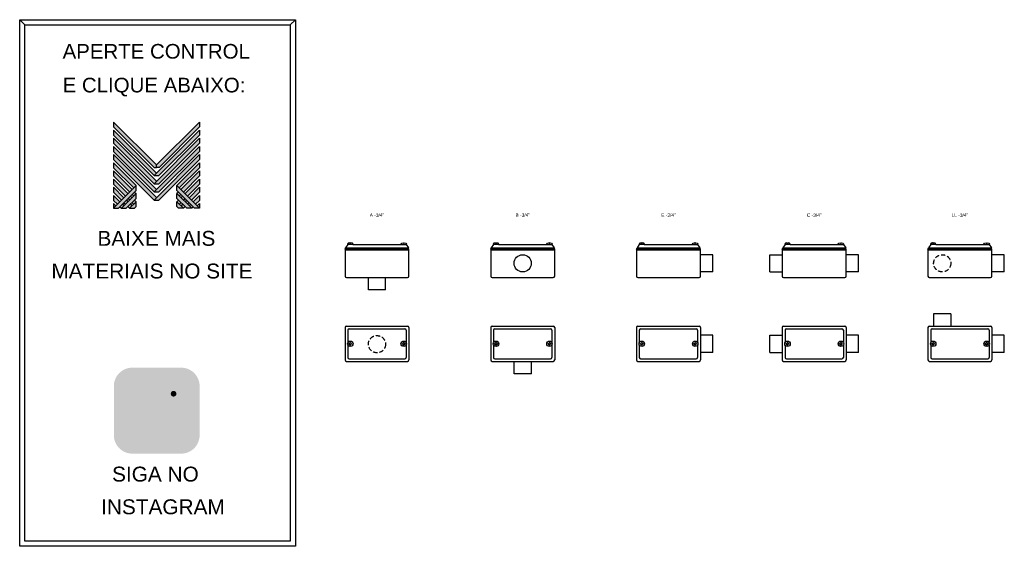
# Model space of a CAD drawing. Header units: millimetres. Extents: x -236 to 2679, y -77 to 688.
# Tile 1 of 3: x -236 to 1195, y -77 to 688. Entities that reach past the tile are written whole.
import ezdxf
from ezdxf.enums import TextEntityAlignment as Align

# ---------------------------------------------------------------- set-up
doc = ezdxf.new("R2010")
doc.units = ezdxf.units.MM
doc.linetypes.add('HIDDEN', pattern=[9.525, 6.35, -3.175])
for name, color, linetype in [('BUCHA DE PASSAGEM', 20, 'Continuous'), ('CONDULETE', 8, 'Continuous'), ('FURO VASADO', 251, 'HIDDEN'), ('logo01', 10, 'Continuous'), ('logo02', 250, 'Continuous')]:
    doc.layers.add(name, color=color, linetype=linetype)
doc.styles.get("Standard").update_dxf_attribs({"font": 'arial.ttf'})

# ---------------------------------------------------------------- blocks, each defined once
blk = doc.blocks.new('MESH')
at = {"layer": 'logo01'}
h = blk.add_hatch(color=256, dxfattribs=at)
h.dxf.hatch_style = 1
h.paths.add_polyline_path([(30046, 14087), (30046, 13835), (32119, 11769), (32248, 11769), (32248, 11893)])
h.paths.add_polyline_path([(30046, 13670), (30046, 13418), (32121, 11349), (32248, 11475)])
h.paths.add_polyline_path([(30046, 13253), (30046, 13001), (32121, 10932), (32248, 11058)])
h.paths.add_polyline_path([(30046, 12835), (30046, 12583), (32121, 10515), (32248, 10641)])
h.paths.add_polyline_path([(30046, 12418), (30046, 12166), (32121, 10097), (32248, 10223)])
h.paths.add_polyline_path([(30046, 12001), (30046, 11749), (31084, 10714), (31211, 10840)])
h.paths.add_polyline_path([(30046, 11583), (30046, 11331), (30875, 10505), (31001, 10631)])
h.paths.add_polyline_path([(30046, 11166), (30046, 10914), (30666, 10296), (30792, 10422)])
h.paths.add_polyline_path([(30046, 10749), (30046, 10497), (30456, 10088), (30583, 10214)])
h.paths.add_polyline_path([(30046, 10331), (30046, 10079), (30247, 9879), (30373, 10005)])
h.paths.add_polyline_path([(30164, 9796), (30046, 9914), (30046, 9679)])
h.paths.add_polyline_path([(30574, 9805), (30500, 9879), (30373, 9753), (30448, 9679)])
h.paths.add_polyline_path([(30784, 10013), (30709, 10088), (30583, 9962), (30657, 9887)])
h.paths.add_polyline_path([(30993, 9805), (30910, 9887), (30784, 9761), (30867, 9679)])
h.paths.add_polyline_path([(30993, 10222), (30918, 10296), (30792, 10170), (30867, 10096)])
h.paths.add_polyline_path([(31119, 10096), (30993, 9970), (31076, 9887), (31202, 10013)])
h.paths.add_polyline_path([(31202, 10431), (31128, 10505), (31001, 10379), (31076, 10305)], flags=17)
h.paths.add_polyline_path([(33284, 10840), (33284, 10588), (34196, 9679), (34449, 9679)])
h.paths.add_polyline_path([(33293, 10431), (33293, 10179), (33794, 9679), (34047, 9679)])
h.paths.add_polyline_path([(33293, 10013), (33293, 9761), (33376, 9679), (33628, 9679)], flags=17)
at = {"layer": 'logo02'}
h = blk.add_hatch(color=256, dxfattribs=at)
h.dxf.hatch_style = 1
h.paths.add_polyline_path([(34449, 13835), (34449, 14087), (32248, 11893), (32248, 11769), (32376, 11769)])
h.paths.add_polyline_path([(34449, 13418), (34449, 13670), (32121, 11349), (32374, 11349)])
h.paths.add_polyline_path([(34449, 13001), (34449, 13253), (32121, 10932), (32374, 10932)])
h.paths.add_polyline_path([(34449, 12583), (34449, 12835), (32121, 10515), (32374, 10515)])
h.paths.add_polyline_path([(34449, 12166), (34449, 12418), (32121, 10097), (32374, 10097)])
h.paths.add_polyline_path([(34449, 11749), (34449, 12001), (33284, 10840), (33411, 10714)], flags=17)
h.paths.add_polyline_path([(34449, 11331), (34449, 11583), (33494, 10631), (33620, 10505)], flags=17)
h.paths.add_polyline_path([(34449, 10914), (34449, 11166), (33703, 10422), (33829, 10296)], flags=17)
h.paths.add_polyline_path([(34449, 10497), (34449, 10749), (33912, 10214), (34039, 10088)])
h.paths.add_polyline_path([(34449, 10331), (34122, 10005), (34248, 9879), (34449, 10079)])
h.paths.add_polyline_path([(33577, 10296), (33502, 10222), (33628, 10096), (33703, 10170)])
h.paths.add_polyline_path([(33367, 10505), (33293, 10431), (33419, 10305), (33494, 10379)], flags=17)
h.paths.add_polyline_path([(33376, 10096), (33293, 10013), (33419, 9887), (33502, 9970)])
h.paths.add_polyline_path([(33786, 10088), (33711, 10013), (33838, 9887), (33912, 9962)])
h.paths.add_polyline_path([(33585, 9887), (33502, 9805), (33628, 9679), (33711, 9761)])
h.paths.add_polyline_path([(33995, 9879), (33921, 9805), (34047, 9679), (34122, 9753)])
h.paths.add_polyline_path([(34449, 9914), (34331, 9796), (34449, 9679)])
h.paths.add_polyline_path([(31202, 10013), (30867, 9679), (31119, 9679), (31202, 9761)], flags=17)
h.paths.add_polyline_path([(31202, 10179), (31202, 10431), (30448, 9679), (30701, 9679)])
h.paths.add_polyline_path([(31211, 10588), (31211, 10840), (30046, 9679), (30299, 9679)])
at = {"layer": 'logo01'}
for p, q in [((30046, 14087), (30046, 13835)), ((30046, 14087), (32248, 11893)), ((30046, 13835), (32119, 11769)), ((30046, 13670), (30046, 13418)), ((30046, 13670), (32248, 11475)), ((30046, 13418), (32121, 11349)), ((30046, 13253), (30046, 13001)), ((30046, 13253), (32248, 11058)), ((30046, 13001), (32121, 10932)), ((30046, 12835), (30046, 12583)), ((30046, 12835), (32248, 10641)), ((30046, 12583), (32121, 10515)), ((30046, 12418), (30046, 12166)), ((30046, 12418), (32248, 10223)), ((30046, 12166), (32121, 10097)), ((30046, 12001), (30046, 11749)), ((30046, 12001), (31211, 10840)), ((30046, 11749), (31084, 10714)), ((32119, 11769), (32248, 11769)), ((30046, 11583), (30046, 11331)), ((30046, 11583), (31001, 10631)), ((30046, 11331), (30875, 10505)), ((30046, 11166), (30046, 10914)), ((30046, 11166), (30792, 10422)), ((30046, 10914), (30666, 10296)), ((30046, 10749), (30046, 10497)), ((30046, 10749), (30583, 10214)), ((33284, 10840), (34449, 9679)), ((33284, 10588), (33284, 10840)), ((33284, 10588), (34196, 9679)), ((30046, 10497), (30456, 10088)), ((30046, 10331), (30046, 10079)), ((30046, 10331), (30373, 10005)), ((30046, 10079), (30247, 9879)), ((30709, 10088), (30784, 10013)), ((30792, 10170), (30867, 10096)), ((30918, 10296), (30993, 10222)), ((31001, 10379), (31076, 10305)), ((31119, 10096), (31202, 10013)), ((31128, 10505), (31202, 10431)), ((33293, 10431), (34047, 9679)), ((33293, 10179), (33293, 10431)), ((33293, 10179), (33794, 9679)), ((30046, 9914), (30046, 9679)), ((30046, 9914), (30164, 9796)), ((30373, 9753), (30448, 9679)), ((30500, 9879), (30574, 9805)), ((30583, 9962), (30657, 9887)), ((30784, 9761), (30867, 9679)), ((30910, 9887), (30993, 9805)), ((30993, 9970), (31076, 9887)), ((33293, 10013), (33628, 9679)), ((33293, 9761), (33293, 10013)), ((33293, 9761), (33376, 9679)), ((33628, 9679), (33376, 9679)), ((34047, 9679), (33794, 9679)), ((34449, 9679), (34196, 9679))]:
    blk.add_line(p, q, dxfattribs=at)
at = {"layer": 'logo02'}
for p, q in [((34449, 13670), (32121, 11349)), ((34449, 14087), (32248, 11893)), ((34449, 13835), (32376, 11769)), ((34449, 14087), (34449, 13835)), ((34449, 13670), (34449, 13418)), ((34449, 13253), (32121, 10932)), ((34449, 13418), (32374, 11349)), ((34449, 13253), (34449, 13001)), ((34449, 12835), (32121, 10515)), ((34449, 13001), (32374, 10932)), ((34449, 12835), (34449, 12583)), ((34449, 12418), (32121, 10097)), ((34449, 12583), (32374, 10515)), ((34449, 12166), (32374, 10097)), ((34449, 12418), (34449, 12166)), ((32248, 11769), (32248, 11893)), ((32376, 11769), (32248, 11769)), ((34449, 12001), (33284, 10840)), ((34449, 11749), (33411, 10714)), ((34449, 12001), (34449, 11749)), ((32121, 11349), (32374, 11349)), ((34449, 11583), (33494, 10631)), ((34449, 11331), (33620, 10505)), ((34449, 11166), (33703, 10422)), ((34449, 11583), (34449, 11331)), ((34449, 11166), (34449, 10914)), ((31211, 10840), (30046, 9679)), ((31211, 10588), (30299, 9679)), ((31211, 10588), (31211, 10840)), ((32121, 10932), (32374, 10932)), ((34449, 10914), (33829, 10296)), ((34449, 10749), (33912, 10214)), ((34449, 10749), (34449, 10497)), ((31202, 10431), (30448, 9679)), ((31202, 10179), (30701, 9679)), ((31202, 10179), (31202, 10431)), ((32121, 10515), (32374, 10515)), ((32121, 10097), (32374, 10097)), ((33367, 10505), (33293, 10431)), ((33376, 10096), (33293, 10013)), ((33494, 10379), (33419, 10305)), ((33577, 10296), (33502, 10222)), ((33703, 10170), (33628, 10096)), ((33786, 10088), (33711, 10013)), ((34449, 10497), (34039, 10088)), ((34449, 10331), (34122, 10005)), ((34449, 10079), (34248, 9879)), ((34449, 10331), (34449, 10079)), ((30046, 9679), (30299, 9679)), ((30448, 9679), (30701, 9679)), ((31202, 10013), (30867, 9679)), ((30867, 9679), (31119, 9679)), ((31202, 9761), (31119, 9679)), ((31202, 9761), (31202, 10013)), ((33502, 9970), (33419, 9887)), ((33585, 9887), (33502, 9805)), ((33711, 9761), (33628, 9679)), ((33912, 9962), (33838, 9887)), ((33995, 9879), (33921, 9805)), ((34122, 9753), (34047, 9679)), ((34449, 9914), (34331, 9796)), ((34449, 9914), (34449, 9679))]:
    blk.add_line(p, q, dxfattribs=at)

msp = doc.modelspace()

# ---------------------------------------------------------------- hatches: boundary and pattern name
at = {"layer": 'BUCHA DE PASSAGEM'}
h = msp.add_hatch(color=18, dxfattribs=at)
h.dxf.hatch_style = 1
h.paths.add_polyline_path([(-1.5, 182.2), (-72.6, 182.2, 0.414214), (-99.4, 155.4), (-99.4, 84.1, 0.414214), (-72.6, 57.3), (-1.5, 57.3, 0.414214), (25.3, 84.1), (25.3, 155.4, 0.414214)])
h.paths.add_polyline_path([(-54.4, 164.9), (-19.7, 164.9, -0.414214), (8, 137.1), (8, 102.4, -0.414214), (-19.7, 74.6), (-54.4, 74.6, -0.414214), (-82.1, 102.4), (-82.1, 137.1, -0.414214)], flags=16)
h.paths.add_polyline_path([(-54.4, 156.6), (-19.7, 156.6, -0.414214), (-0.3, 137.1), (-0.3, 102.4, -0.414214), (-19.7, 82.9), (-54.4, 82.9, -0.414214), (-73.8, 102.4), (-73.8, 137.1, -0.414214)], flags=0)
h.paths.add_polyline_path([(-15.8, 119.7, -1), (-58.3, 119.7, -1)], flags=0)
h.paths.add_polyline_path([(-24.1, 119.7, -1), (-50, 119.7, -1)], flags=0)
h.paths.add_polyline_path([(-8.4, 144.3, -1), (-16.7, 144.3, -1)], flags=0)
h.paths.add_polyline_path([(-19.7, 156.6), (-54.4, 156.6, 0.414214), (-73.8, 137.1), (-73.8, 102.4, 0.414214), (-54.4, 82.9), (-19.7, 82.9, 0.414214), (-0.3, 102.4), (-0.3, 137.1, 0.414214)], flags=0)
h.paths.add_polyline_path([(-50, 119.7, 1), (-24.1, 119.7, 1)], flags=0)
h = msp.add_hatch(color=0, dxfattribs=at)
h.dxf.hatch_style = 1
h.paths.add_polyline_path([(-54.4, 164.9, 0.414214), (-82.1, 137.1), (-82.1, 102.4, 0.414214), (-54.4, 74.6), (-19.7, 74.6, 0.414214), (8, 102.4), (8, 137.1, 0.414214), (-19.7, 164.9)])
h.paths.add_polyline_path([(-8.4, 144.3, -1), (-16.7, 144.3, -1)], flags=16)
h.paths.add_polyline_path([(-15.8, 119.7, -1), (-58.3, 119.7, -1)], flags=16)
h.paths.add_polyline_path([(-24.1, 119.7, -1), (-50, 119.7, -1)], flags=0)
h = msp.add_hatch(color=18, dxfattribs=at)
h.dxf.hatch_style = 1
h.paths.add_polyline_path([(-19.7, 156.6), (-54.4, 156.6, 0.414214), (-73.8, 137.1), (-73.8, 102.4, 0.414214), (-54.4, 82.9), (-19.7, 82.9, 0.414214), (-0.3, 102.4), (-0.3, 137.1, 0.414214)])
h.paths.add_polyline_path([(-15.8, 119.7, -1), (-58.3, 119.7, -1)], flags=16)
h.paths.add_polyline_path([(-24.1, 119.7, -1), (-50, 119.7, -1)], flags=0)
h.paths.add_polyline_path([(-16.7, 144.3, -1), (-8.4, 144.3, -1)], flags=16)
h.paths.add_polyline_path([(-24.1, 119.7, 1), (-50, 119.7, 1)], flags=0)
h = msp.add_hatch(color=0, dxfattribs=at)
h.dxf.hatch_style = 1
h.paths.add_polyline_path([(-8.4, 144.3, 1), (-16.7, 144.3, 1)])
h = msp.add_hatch(color=0, dxfattribs=at)
h.dxf.hatch_style = 1
h.paths.add_polyline_path([(-58.3, 119.7, 1), (-15.8, 119.7, 1)])
h.paths.add_polyline_path([(-24.1, 119.7, -1), (-50, 119.7, -1)], flags=16)
h = msp.add_hatch(color=18, dxfattribs=at)
h.dxf.hatch_style = 1
h.paths.add_polyline_path([(-50, 119.7, 1), (-24.1, 119.7, 1)])

# ---------------------------------------------------------------- linework, layer by layer
for p, q in [((-228.6, 680.2), (-236.3, 687.8)), ((157.2, 680.2), (164.8, 687.8))]:
    msp.add_line(p, q, dxfattribs=at)
for points in [[(-236.3, 687.8), (164.8, 687.8), (164.8, -77.4), (-236.3, -77.4)], [(-228.6, 680.2), (157.2, 680.2), (157.2, -69.7), (-228.6, -69.7)]]:
    msp.add_lwpolyline(points, close=True, dxfattribs=at)
at = {"layer": 'CONDULETE'}
for p, q in [((240.8, 361.3), (237.5, 356.1)), ((248.1, 361.3), (240.6, 361.3)), ((243.8, 362.9), (243.8, 363.5)), ((244.4, 362.7), (244, 362.7)), ((244.4, 362.7), (244.7, 362.7)), ((244.9, 362.9), (244.9, 363.5)), ((248.1, 361.3), (318.3, 361.3)), ((318.3, 361.3), (325.9, 361.3)), ((321.6, 362.9), (321.5, 363.5)), ((322.1, 362.7), (321.8, 362.7)), ((322.1, 362.7), (322.4, 362.7)), ((322.6, 362.9), (322.7, 363.5)), ((325.6, 361.3), (329, 356.1)), ((452.7, 361.3), (449.4, 356.1)), ((460, 361.3), (452.5, 361.3)), ((455.7, 362.9), (455.7, 363.5)), ((456.3, 362.7), (455.9, 362.7)), ((456.3, 362.7), (456.6, 362.7)), ((456.8, 362.9), (456.8, 363.5)), ((460, 361.3), (530.2, 361.3)), ((530.2, 361.3), (537.8, 361.3)), ((533.5, 362.9), (533.4, 363.5)), ((534, 362.7), (533.7, 362.7)), ((534, 362.7), (534.3, 362.7)), ((534.5, 362.9), (534.6, 363.5)), ((537.5, 361.3), (540.9, 356.1)), ((664.6, 361.3), (661.3, 356.1)), ((671.9, 361.3), (664.4, 361.3)), ((667.6, 362.9), (667.6, 363.5)), ((668.2, 362.7), (667.8, 362.7)), ((668.2, 362.7), (668.5, 362.7)), ((668.7, 362.9), (668.7, 363.5)), ((671.9, 361.3), (742.1, 361.3)), ((742.1, 361.3), (749.7, 361.3)), ((745.4, 362.9), (745.3, 363.5)), ((745.9, 362.7), (745.6, 362.7)), ((745.9, 362.7), (746.2, 362.7)), ((746.4, 362.9), (746.5, 363.5)), ((749.4, 361.3), (752.8, 356.1)), ((876.5, 361.3), (873.2, 356.1)), ((883.8, 361.3), (876.3, 361.3)), ((879.5, 362.9), (879.5, 363.5)), ((880.1, 362.7), (879.7, 362.7)), ((880.1, 362.7), (880.4, 362.7)), ((880.6, 362.9), (880.6, 363.5)), ((883.8, 361.3), (954, 361.3)), ((954, 361.3), (961.6, 361.3)), ((957.3, 362.9), (957.3, 363.5)), ((957.8, 362.7), (957.5, 362.7)), ((957.8, 362.7), (958.1, 362.7)), ((958.3, 362.9), (958.4, 363.5)), ((961.3, 361.3), (964.7, 356.1)), ((1088.4, 361.3), (1085.1, 356.1)), ((1095.7, 361.3), (1088.2, 361.3)), ((1091.5, 362.9), (1091.4, 363.5)), ((1092, 362.7), (1091.6, 362.7)), ((1092, 362.7), (1092.3, 362.7)), ((1092.5, 362.9), (1092.5, 363.5)), ((1095.7, 361.3), (1166, 361.3)), ((1166, 361.3), (1173.5, 361.3)), ((1169.2, 362.9), (1169.2, 363.5)), ((1169.7, 362.7), (1169.4, 362.7)), ((1169.7, 362.7), (1170, 362.7)), ((1170.2, 362.9), (1170.3, 363.5)), ((1173.3, 361.3), (1176.6, 356.1)), ((236.7, 354.4), (237.5, 356.1)), ((236.7, 354.4), (236.7, 315.3)), ((236.7, 354.4), (329.7, 354.4)), ((236.7, 353.3), (329.7, 353.3)), ((237.5, 356.1), (329, 356.1)), ((329.7, 354.4), (329, 356.1)), ((329.7, 315.3), (329.7, 354.4)), ((448.6, 354.4), (449.4, 356.1)), ((448.6, 354.4), (448.6, 315.3)), ((448.6, 354.4), (541.6, 354.4)), ((448.6, 353.3), (541.6, 353.3)), ((449.4, 356.1), (540.9, 356.1)), ((541.6, 354.4), (540.9, 356.1)), ((541.6, 315.3), (541.6, 354.4)), ((660.5, 354.4), (661.3, 356.1)), ((660.5, 354.4), (660.5, 315.3)), ((660.5, 354.4), (753.5, 354.4)), ((660.5, 353.3), (753.5, 353.3)), ((661.3, 356.1), (752.8, 356.1)), ((753.5, 354.4), (752.8, 356.1)), ((753.5, 315.3), (753.5, 354.4)), ((771.5, 346.4), (753.5, 346.4)), ((771.5, 321.3), (771.5, 346.4)), ((854.4, 346.4), (872.4, 346.4)), ((854.4, 321.3), (854.4, 346.4)), ((872.4, 354.4), (873.2, 356.1)), ((872.4, 354.4), (872.4, 315.3)), ((872.4, 354.4), (965.4, 354.4)), ((872.4, 353.3), (965.4, 353.3)), ((873.2, 356.1), (964.7, 356.1)), ((965.4, 354.4), (964.7, 356.1)), ((965.4, 315.3), (965.4, 354.4)), ((983.4, 346.4), (965.4, 346.4)), ((983.4, 321.3), (983.4, 346.4)), ((1084.3, 354.4), (1085.1, 356.1)), ((1084.3, 354.4), (1084.3, 315.3)), ((1084.3, 354.4), (1177.3, 354.4)), ((1084.3, 353.3), (1177.3, 353.3)), ((1085.1, 356.1), (1176.6, 356.1)), ((1177.3, 354.4), (1176.6, 356.1)), ((1177.3, 315.3), (1177.3, 354.4)), ((1195.3, 346.4), (1177.3, 346.4)), ((1195.3, 321.3), (1195.3, 346.4)), ((771.5, 321.3), (753.5, 321.3)), ((854.4, 321.3), (872.4, 321.3)), ((983.4, 321.3), (965.4, 321.3)), ((1195.3, 321.3), (1177.3, 321.3)), ((238.7, 313.3), (327.7, 313.3)), ((270.7, 295.3), (270.7, 313.3)), ((295.8, 295.3), (295.8, 313.3)), ((450.6, 313.3), (539.6, 313.3)), ((662.5, 313.3), (751.5, 313.3)), ((874.4, 313.3), (963.4, 313.3)), ((1086.3, 313.3), (1175.3, 313.3)), ((295.8, 295.3), (270.7, 295.3)), ((1092.5, 260.4), (1092.5, 242.4)), ((1117.6, 260.4), (1092.5, 260.4)), ((1117.6, 260.4), (1117.6, 242.4)), ((236.7, 240.4), (236.7, 193.4)), ((238.7, 242.4), (327.7, 242.4)), ((240.8, 236.6), (240.8, 218.7)), ((242.8, 238.6), (323.6, 238.6)), ((325.6, 236.6), (325.6, 218.7)), ((329.7, 240.4), (329.7, 193.4)), ((448.6, 240.4), (448.6, 193.4)), ((450.6, 242.4), (539.6, 242.4)), ((452.7, 236.6), (452.7, 218.7)), ((454.7, 238.6), (535.5, 238.6)), ((537.5, 236.6), (537.5, 218.7)), ((541.6, 240.4), (541.6, 193.4)), ((660.5, 240.4), (660.5, 193.4)), ((662.5, 242.4), (751.5, 242.4)), ((664.6, 236.6), (664.6, 218.7)), ((666.6, 238.6), (747.4, 238.6)), ((749.4, 236.6), (749.4, 218.7)), ((753.5, 240.4), (753.5, 193.4)), ((771.5, 229.4), (753.5, 229.4)), ((771.5, 204.3), (771.5, 229.4)), ((854.4, 229.4), (872.4, 229.4)), ((854.4, 204.3), (854.4, 229.4)), ((872.4, 240.4), (872.4, 193.4)), ((874.4, 242.4), (963.4, 242.4)), ((876.5, 236.6), (876.5, 218.7)), ((878.5, 238.6), (959.3, 238.6)), ((961.3, 236.6), (961.3, 218.7)), ((965.4, 240.4), (965.4, 193.4)), ((983.4, 229.4), (965.4, 229.4)), ((983.4, 204.3), (983.4, 229.4)), ((1084.3, 240.4), (1084.3, 193.4)), ((1086.3, 242.4), (1175.3, 242.4)), ((1088.4, 236.6), (1088.4, 218.7)), ((1090.4, 238.6), (1171.3, 238.6)), ((1173.3, 236.6), (1173.3, 218.7)), ((1177.3, 240.4), (1177.3, 193.4)), ((1195.3, 229.4), (1177.3, 229.4)), ((1195.3, 204.3), (1195.3, 229.4)), ((240.8, 215), (240.8, 197.1)), ((242.4, 216.9), (242.4, 217.2)), ((242.4, 216.9), (242.4, 216.5)), ((242.6, 217.4), (243.6, 217.4)), ((242.6, 216.3), (243.6, 216.3)), ((243.8, 218.6), (243.8, 217.6)), ((243.8, 215.1), (243.8, 216.1)), ((244.4, 218.8), (244, 218.8)), ((244.4, 214.9), (244, 214.9)), ((244.4, 218.8), (244.7, 218.8)), ((244.4, 214.9), (244.7, 214.9)), ((244.9, 218.6), (244.9, 217.6)), ((244.9, 215.1), (244.9, 216.1)), ((246.1, 217.4), (245.1, 217.4)), ((246.1, 216.3), (245.1, 216.3)), ((246.3, 216.9), (246.3, 217.2)), ((246.3, 216.9), (246.3, 216.5)), ((320.1, 216.9), (320.1, 217.2)), ((320.1, 216.9), (320.1, 216.5)), ((320.3, 217.4), (321.4, 217.4)), ((320.3, 216.3), (321.4, 216.3)), ((321.5, 218.6), (321.5, 217.6)), ((321.5, 215.1), (321.5, 216.1)), ((322.1, 218.8), (321.7, 218.8)), ((322.1, 214.9), (321.7, 214.9)), ((322.1, 218.8), (322.5, 218.8)), ((322.1, 214.9), (322.5, 214.9)), ((322.7, 218.6), (322.7, 217.6)), ((322.7, 215.1), (322.7, 216.1)), ((323.9, 217.4), (322.8, 217.4)), ((323.9, 216.3), (322.8, 216.3)), ((324.1, 216.9), (324.1, 217.2)), ((324.1, 216.9), (324.1, 216.5)), ((325.6, 215), (325.6, 197.1)), ((452.7, 215), (452.7, 197.1)), ((454.3, 216.9), (454.3, 217.2)), ((454.3, 216.9), (454.3, 216.5)), ((454.5, 217.4), (455.5, 217.4)), ((454.5, 216.3), (455.5, 216.3)), ((455.7, 218.6), (455.7, 217.6)), ((455.7, 215.1), (455.7, 216.1)), ((456.3, 218.8), (455.9, 218.8)), ((456.3, 214.9), (455.9, 214.9)), ((456.3, 218.8), (456.6, 218.8)), ((456.3, 214.9), (456.6, 214.9)), ((456.8, 218.6), (456.8, 217.6)), ((456.8, 215.1), (456.8, 216.1)), ((458.1, 217.4), (457, 217.4)), ((458.1, 216.3), (457, 216.3)), ((458.3, 216.9), (458.3, 217.2)), ((458.3, 216.9), (458.3, 216.5)), ((532, 216.9), (532, 217.2)), ((532, 216.9), (532, 216.5)), ((532.2, 217.4), (533.3, 217.4)), ((532.2, 216.3), (533.3, 216.3)), ((533.4, 218.6), (533.4, 217.6)), ((533.4, 215.1), (533.4, 216.1)), ((534, 218.8), (533.6, 218.8)), ((534, 214.9), (533.6, 214.9)), ((534, 218.8), (534.4, 218.8)), ((534, 214.9), (534.4, 214.9)), ((534.6, 218.6), (534.6, 217.6)), ((534.6, 215.1), (534.6, 216.1)), ((535.8, 217.4), (534.7, 217.4)), ((535.8, 216.3), (534.7, 216.3)), ((536, 216.9), (536, 217.2)), ((536, 216.9), (536, 216.5)), ((537.5, 215), (537.5, 197.1)), ((664.6, 215), (664.6, 197.1)), ((666.2, 216.9), (666.2, 217.2)), ((666.2, 216.9), (666.2, 216.5)), ((666.4, 217.4), (667.4, 217.4)), ((666.4, 216.3), (667.4, 216.3)), ((667.6, 218.6), (667.6, 217.6)), ((667.6, 215.1), (667.6, 216.1)), ((668.2, 218.8), (667.8, 218.8)), ((668.2, 214.9), (667.8, 214.9)), ((668.2, 218.8), (668.5, 218.8)), ((668.2, 214.9), (668.5, 214.9)), ((668.7, 218.6), (668.7, 217.6)), ((668.7, 215.1), (668.7, 216.1)), ((670, 217.4), (668.9, 217.4)), ((670, 216.3), (668.9, 216.3)), ((670.2, 216.9), (670.2, 217.2)), ((670.2, 216.9), (670.2, 216.5)), ((743.9, 216.9), (743.9, 217.2)), ((743.9, 216.9), (743.9, 216.5)), ((744.1, 217.4), (745.2, 217.4)), ((744.1, 216.3), (745.2, 216.3)), ((745.3, 218.6), (745.3, 217.6)), ((745.3, 215.1), (745.3, 216.1)), ((745.9, 218.8), (745.5, 218.8)), ((745.9, 214.9), (745.5, 214.9)), ((745.9, 218.8), (746.3, 218.8)), ((745.9, 214.9), (746.3, 214.9)), ((746.5, 218.6), (746.5, 217.6)), ((746.5, 215.1), (746.5, 216.1)), ((747.7, 217.4), (746.6, 217.4)), ((747.7, 216.3), (746.6, 216.3)), ((747.9, 216.9), (747.9, 217.2)), ((747.9, 216.9), (747.9, 216.5)), ((749.4, 215), (749.4, 197.1)), ((876.5, 215), (876.5, 197.1)), ((878.1, 216.9), (878.1, 217.2)), ((878.1, 216.9), (878.1, 216.5)), ((878.3, 217.4), (879.3, 217.4)), ((878.3, 216.3), (879.3, 216.3)), ((879.5, 218.6), (879.5, 217.6)), ((879.5, 215.1), (879.5, 216.1)), ((880.1, 218.8), (879.7, 218.8)), ((880.1, 214.9), (879.7, 214.9)), ((880.1, 218.8), (880.4, 218.8)), ((880.1, 214.9), (880.4, 214.9)), ((880.6, 218.6), (880.6, 217.6)), ((880.6, 215.1), (880.6, 216.1)), ((881.9, 217.4), (880.8, 217.4)), ((881.9, 216.3), (880.8, 216.3)), ((882.1, 216.9), (882.1, 217.2)), ((882.1, 216.9), (882.1, 216.5)), ((955.8, 216.9), (955.8, 217.2)), ((955.8, 216.9), (955.8, 216.5)), ((956, 217.4), (957.1, 217.4)), ((956, 216.3), (957.1, 216.3)), ((957.3, 218.6), (957.3, 217.6)), ((957.3, 215.1), (957.3, 216.1)), ((957.8, 218.8), (957.5, 218.8)), ((957.8, 214.9), (957.5, 214.9)), ((957.8, 218.8), (958.2, 218.8)), ((957.8, 214.9), (958.2, 214.9)), ((958.4, 218.6), (958.4, 217.6)), ((958.4, 215.1), (958.4, 216.1)), ((959.6, 217.4), (958.5, 217.4)), ((959.6, 216.3), (958.5, 216.3)), ((959.8, 216.9), (959.8, 217.2)), ((959.8, 216.9), (959.8, 216.5)), ((961.3, 215), (961.3, 197.1)), ((1088.4, 215), (1088.4, 197.1)), ((1090, 216.9), (1090, 217.2)), ((1090, 216.9), (1090, 216.5)), ((1090.2, 217.4), (1091.2, 217.4)), ((1090.2, 216.3), (1091.2, 216.3)), ((1091.4, 218.6), (1091.4, 217.6)), ((1091.4, 215.1), (1091.4, 216.1)), ((1092, 218.8), (1091.6, 218.8)), ((1092, 214.9), (1091.6, 214.9)), ((1092, 218.8), (1092.3, 218.8)), ((1092, 214.9), (1092.3, 214.9)), ((1092.5, 218.6), (1092.5, 217.6)), ((1092.5, 215.1), (1092.5, 216.1)), ((1093.8, 217.4), (1092.7, 217.4)), ((1093.8, 216.3), (1092.7, 216.3)), ((1094, 216.9), (1094, 217.2)), ((1094, 216.9), (1094, 216.5)), ((1167.7, 216.9), (1167.7, 217.2)), ((1167.7, 216.9), (1167.7, 216.5)), ((1167.9, 217.4), (1169, 217.4)), ((1167.9, 216.3), (1169, 216.3)), ((1169.2, 218.6), (1169.2, 217.6)), ((1169.2, 215.1), (1169.2, 216.1)), ((1169.7, 218.8), (1169.4, 218.8)), ((1169.7, 214.9), (1169.4, 214.9)), ((1169.7, 218.8), (1170.1, 218.8)), ((1169.7, 214.9), (1170.1, 214.9)), ((1170.3, 218.6), (1170.3, 217.6)), ((1170.3, 215.1), (1170.3, 216.1)), ((1171.5, 217.4), (1170.5, 217.4)), ((1171.5, 216.3), (1170.5, 216.3)), ((1171.7, 216.9), (1171.7, 217.2)), ((1171.7, 216.9), (1171.7, 216.5)), ((1173.3, 215), (1173.3, 197.1)), ((771.5, 204.3), (753.5, 204.3)), ((854.4, 204.3), (872.4, 204.3)), ((983.4, 204.3), (965.4, 204.3)), ((1195.3, 204.3), (1177.3, 204.3)), ((238.7, 191.4), (327.7, 191.4)), ((242.8, 195.1), (323.6, 195.1)), ((450.6, 191.4), (539.6, 191.4)), ((454.7, 195.1), (535.5, 195.1)), ((482.6, 173.4), (482.6, 191.4)), ((507.7, 173.4), (507.7, 191.4)), ((662.5, 191.4), (751.5, 191.4)), ((666.6, 195.1), (747.4, 195.1)), ((874.4, 191.4), (963.4, 191.4)), ((878.5, 195.1), (959.3, 195.1)), ((1086.3, 191.4), (1175.3, 191.4)), ((1090.4, 195.1), (1171.3, 195.1)), ((507.7, 173.4), (482.6, 173.4))]:
    msp.add_line(p, q, dxfattribs=at)
for centre, radius in [((495.1, 333.9), 12.5), ((244.4, 216.9), 3.99), ((322.1, 216.9), 3.99), ((456.3, 216.9), 3.99), ((534, 216.9), 3.99), ((668.2, 216.9), 3.99), ((745.9, 216.9), 3.99), ((880.1, 216.9), 3.99), ((957.8, 216.9), 3.99), ((1092, 216.9), 3.99), ((1169.7, 216.9), 3.99)]:
    msp.add_circle(centre, radius, dxfattribs=at)
for centre, radius, start, end in [((240.6, 361.5), 0.2, 170.9615, 270), ((243.6, 363.5), 0.2, 5.1527, 97.0004), ((244, 362.9), 0.2, 185.1527, 270), ((244.7, 362.9), 0.2, 270, 354.8473), ((245.1, 363.5), 0.2, 82.9996, 174.8473), ((248.1, 361.5), 0.2, 270, 9.0385), ((318.3, 361.5), 0.2, 170.9615, 270), ((321.3, 363.5), 0.2, 5.1527, 97.0004), ((321.8, 362.9), 0.2, 185.1527, 270), ((322.4, 362.9), 0.2, 270, 354.8473), ((322.9, 363.5), 0.2, 82.9996, 174.8473), ((325.9, 361.5), 0.2, 270, 9.0385), ((452.5, 361.5), 0.2, 170.9615, 270), ((455.5, 363.5), 0.2, 5.1527, 97.0004), ((455.9, 362.9), 0.2, 185.1527, 270), ((456.6, 362.9), 0.2, 270, 354.8473), ((457, 363.5), 0.2, 82.9996, 174.8473), ((460, 361.5), 0.2, 270, 9.0385), ((530.2, 361.5), 0.2, 170.9615, 270), ((533.2, 363.5), 0.2, 5.1527, 97.0004), ((533.7, 362.9), 0.2, 185.1527, 270), ((534.3, 362.9), 0.2, 270, 354.8473), ((534.8, 363.5), 0.2, 82.9996, 174.8473), ((537.8, 361.5), 0.2, 270, 9.0385), ((664.4, 361.5), 0.2, 170.9615, 270), ((667.4, 363.5), 0.2, 5.1527, 97.0004), ((667.8, 362.9), 0.2, 185.1527, 270), ((668.5, 362.9), 0.2, 270, 354.8473), ((668.9, 363.5), 0.2, 82.9996, 174.8473), ((671.9, 361.5), 0.2, 270, 9.0385), ((742.1, 361.5), 0.2, 170.9615, 270), ((745.1, 363.5), 0.2, 5.1527, 97.0004), ((745.6, 362.9), 0.2, 185.1527, 270), ((746.2, 362.9), 0.2, 270, 354.8473), ((746.7, 363.5), 0.2, 82.9996, 174.8473), ((749.7, 361.5), 0.2, 270, 9.0385), ((876.3, 361.5), 0.2, 170.9615, 270), ((879.3, 363.5), 0.2, 5.1527, 97.0004), ((879.7, 362.9), 0.2, 185.1527, 270), ((880.4, 362.9), 0.2, 270, 354.8473), ((880.8, 363.5), 0.2, 82.9996, 174.8473), ((883.8, 361.5), 0.2, 270, 9.0385), ((954, 361.5), 0.2, 170.9615, 270), ((957.1, 363.5), 0.2, 5.1527, 97.0004), ((957.5, 362.9), 0.2, 185.1527, 270), ((958.1, 362.9), 0.2, 270, 354.8473), ((958.6, 363.5), 0.2, 82.9996, 174.8473), ((961.6, 361.5), 0.2, 270, 9.0385), ((1088.2, 361.5), 0.2, 170.9615, 270), ((1091.2, 363.5), 0.2, 5.1527, 97.0004), ((1091.6, 362.9), 0.2, 185.1527, 270), ((1092.3, 362.9), 0.2, 270, 354.8473), ((1092.7, 363.5), 0.2, 82.9996, 174.8473), ((1095.7, 361.5), 0.2, 270, 9.0385), ((1166, 361.5), 0.2, 170.9615, 270), ((1169, 363.5), 0.2, 5.1527, 97.0004), ((1169.4, 362.9), 0.2, 185.1527, 270), ((1170, 362.9), 0.2, 270, 354.8473), ((1170.5, 363.5), 0.2, 82.9996, 174.8473), ((1173.5, 361.5), 0.2, 270, 9.0385), ((238.7, 315.3), 2, 180, 270), ((327.7, 315.3), 2, 270, 0), ((450.6, 315.3), 2, 180, 270), ((539.6, 315.3), 2, 270, 0), ((662.5, 315.3), 2, 180, 270), ((751.5, 315.3), 2, 270, 0), ((874.4, 315.3), 2, 180, 270), ((963.4, 315.3), 2, 270, 0), ((1086.3, 315.3), 2, 180, 270), ((1175.3, 315.3), 2, 270, 0), ((238.7, 240.4), 2, 90, 180), ((242.8, 236.6), 2, 90, 180), ((323.6, 236.6), 2, 0, 90), ((327.7, 240.4), 2, 0, 90), ((450.6, 240.4), 2, 90, 180), ((454.7, 236.6), 2, 90, 180), ((535.5, 236.6), 2, 0, 90), ((539.6, 240.4), 2, 0, 90), ((662.5, 240.4), 2, 90, 180), ((666.6, 236.6), 2, 90, 180), ((747.4, 236.6), 2, 0, 90), ((751.5, 240.4), 2, 0, 90), ((874.4, 240.4), 2, 90, 180), ((878.5, 236.6), 2, 90, 180), ((959.3, 236.6), 2, 0, 90), ((963.4, 240.4), 2, 0, 90), ((1086.3, 240.4), 2, 90, 180), ((1090.4, 236.6), 2, 90, 180), ((1171.3, 236.6), 2, 0, 90), ((1175.3, 240.4), 2, 0, 90), ((242.6, 217.2), 0.2, 90, 180), ((242.6, 216.5), 0.2, 180, 270), ((243.6, 217.6), 0.16, 270, 0), ((243.6, 216.1), 0.16, 0, 90), ((244, 218.6), 0.2, 90, 180), ((244, 215.1), 0.2, 180, 270), ((244.7, 218.6), 0.2, 0, 90), ((244.7, 215.1), 0.2, 270, 0), ((245.1, 217.6), 0.16, 180, 270), ((245.1, 216.1), 0.16, 90, 180), ((246.1, 217.2), 0.2, 0, 90), ((246.1, 216.5), 0.2, 270, 0), ((320.3, 217.2), 0.2, 90, 180), ((320.3, 216.5), 0.2, 180, 270), ((321.4, 217.6), 0.16, 270, 0), ((321.4, 216.1), 0.16, 0, 90), ((321.7, 218.6), 0.2, 90, 180), ((321.7, 215.1), 0.2, 180, 270), ((322.5, 218.6), 0.2, 0, 90), ((322.5, 215.1), 0.2, 270, 0), ((322.8, 217.6), 0.16, 180, 270), ((322.8, 216.1), 0.16, 90, 180), ((323.9, 217.2), 0.2, 0, 90), ((323.9, 216.5), 0.2, 270, 0), ((454.5, 217.2), 0.2, 90, 180), ((454.5, 216.5), 0.2, 180, 270), ((455.5, 217.6), 0.16, 270, 0), ((455.5, 216.1), 0.16, 0, 90), ((455.9, 218.6), 0.2, 90, 180), ((455.9, 215.1), 0.2, 180, 270), ((456.6, 218.6), 0.2, 0, 90), ((456.6, 215.1), 0.2, 270, 0), ((457, 217.6), 0.16, 180, 270), ((457, 216.1), 0.16, 90, 180), ((458.1, 217.2), 0.2, 0, 90), ((458.1, 216.5), 0.2, 270, 0), ((532.2, 217.2), 0.2, 90, 180), ((532.2, 216.5), 0.2, 180, 270), ((533.3, 217.6), 0.16, 270, 0), ((533.3, 216.1), 0.16, 0, 90), ((533.6, 218.6), 0.2, 90, 180), ((533.6, 215.1), 0.2, 180, 270), ((534.4, 218.6), 0.2, 0, 90), ((534.4, 215.1), 0.2, 270, 0), ((534.7, 217.6), 0.16, 180, 270), ((534.7, 216.1), 0.16, 90, 180), ((535.8, 217.2), 0.2, 0, 90), ((535.8, 216.5), 0.2, 270, 0), ((666.4, 217.2), 0.2, 90, 180), ((666.4, 216.5), 0.2, 180, 270), ((667.4, 217.6), 0.16, 270, 0), ((667.4, 216.1), 0.16, 0, 90), ((667.8, 218.6), 0.2, 90, 180), ((667.8, 215.1), 0.2, 180, 270), ((668.5, 218.6), 0.2, 0, 90), ((668.5, 215.1), 0.2, 270, 0), ((668.9, 217.6), 0.16, 180, 270), ((668.9, 216.1), 0.16, 90, 180), ((670, 217.2), 0.2, 0, 90), ((670, 216.5), 0.2, 270, 0), ((744.1, 217.2), 0.2, 90, 180), ((744.1, 216.5), 0.2, 180, 270), ((745.2, 217.6), 0.16, 270, 0), ((745.2, 216.1), 0.16, 0, 90), ((745.5, 218.6), 0.2, 90, 180), ((745.5, 215.1), 0.2, 180, 270), ((746.3, 218.6), 0.2, 0, 90), ((746.3, 215.1), 0.2, 270, 0), ((746.6, 217.6), 0.16, 180, 270), ((746.6, 216.1), 0.16, 90, 180), ((747.7, 217.2), 0.2, 0, 90), ((747.7, 216.5), 0.2, 270, 0), ((878.3, 217.2), 0.2, 90, 180), ((878.3, 216.5), 0.2, 180, 270), ((879.3, 217.6), 0.16, 270, 0), ((879.3, 216.1), 0.16, 0, 90), ((879.7, 218.6), 0.2, 90, 180), ((879.7, 215.1), 0.2, 180, 270), ((880.4, 218.6), 0.2, 0, 90), ((880.4, 215.1), 0.2, 270, 0), ((880.8, 217.6), 0.16, 180, 270), ((880.8, 216.1), 0.16, 90, 180), ((881.9, 217.2), 0.2, 0, 90), ((881.9, 216.5), 0.2, 270, 0), ((956, 217.2), 0.2, 90, 180), ((956, 216.5), 0.2, 180, 270), ((957.1, 217.6), 0.16, 270, 0), ((957.1, 216.1), 0.16, 0, 90), ((957.5, 218.6), 0.2, 90, 180), ((957.5, 215.1), 0.2, 180, 270), ((958.2, 218.6), 0.2, 0, 90), ((958.2, 215.1), 0.2, 270, 0), ((958.5, 217.6), 0.16, 180, 270), ((958.5, 216.1), 0.16, 90, 180), ((959.6, 217.2), 0.2, 0, 90), ((959.6, 216.5), 0.2, 270, 0), ((1090.2, 217.2), 0.2, 90, 180), ((1090.2, 216.5), 0.2, 180, 270), ((1091.2, 217.6), 0.16, 270, 0), ((1091.2, 216.1), 0.16, 0, 90), ((1091.6, 218.6), 0.2, 90, 180), ((1091.6, 215.1), 0.2, 180, 270), ((1092.3, 218.6), 0.2, 0, 90), ((1092.3, 215.1), 0.2, 270, 0), ((1092.7, 217.6), 0.16, 180, 270), ((1092.7, 216.1), 0.16, 90, 180), ((1093.8, 217.2), 0.2, 0, 90), ((1093.8, 216.5), 0.2, 270, 0), ((1167.9, 217.2), 0.2, 90, 180), ((1167.9, 216.5), 0.2, 180, 270), ((1169, 217.6), 0.16, 270, 0), ((1169, 216.1), 0.16, 0, 90), ((1169.4, 218.6), 0.2, 90, 180), ((1169.4, 215.1), 0.2, 180, 270), ((1170.1, 218.6), 0.2, 0, 90), ((1170.1, 215.1), 0.2, 270, 0), ((1170.5, 217.6), 0.16, 180, 270), ((1170.5, 216.1), 0.16, 90, 180), ((1171.5, 217.2), 0.2, 0, 90), ((1171.5, 216.5), 0.2, 270, 0), ((238.7, 193.4), 2, 180, 270), ((242.8, 197.1), 2, 180, 270), ((323.6, 197.1), 2, 270, 0), ((327.7, 193.4), 2, 270, 0), ((450.6, 193.4), 2, 180, 270), ((454.7, 197.1), 2, 180, 270), ((535.5, 197.1), 2, 270, 0), ((539.6, 193.4), 2, 270, 0), ((662.5, 193.4), 2, 180, 270), ((666.6, 197.1), 2, 180, 270), ((747.4, 197.1), 2, 270, 0), ((751.5, 193.4), 2, 270, 0), ((874.4, 193.4), 2, 180, 270), ((878.5, 197.1), 2, 180, 270), ((959.3, 197.1), 2, 270, 0), ((963.4, 193.4), 2, 270, 0), ((1086.3, 193.4), 2, 180, 270), ((1090.4, 197.1), 2, 180, 270), ((1171.3, 197.1), 2, 270, 0), ((1175.3, 193.4), 2, 270, 0)]:
    msp.add_arc(centre, radius, start, end, dxfattribs=at)
for centre, start_param, end_param in [((244.4, 361.3), 4.912545, 6.1872), ((244.4, 361.3), 3.237578, 4.512233), ((456.3, 361.3), 4.912545, 6.1872), ((456.3, 361.3), 3.237578, 4.512233), ((668.2, 361.3), 4.912545, 6.1872), ((668.2, 361.3), 3.237578, 4.512233), ((880.1, 361.3), 4.912545, 6.1872), ((880.1, 361.3), 3.237578, 4.512233), ((1092, 361.3), 4.912545, 6.1872), ((1092, 361.3), 3.237578, 4.512233)]:
    msp.add_ellipse(centre, major_axis=(-3.99, 0), ratio=0.605263, start_param=start_param, end_param=end_param, dxfattribs=at)
at = {"layer": 'CONDULETE', "extrusion": (0, 0, -1)}
for centre, start_param, end_param in [((322.1, 361.3), 3.237578, 4.512233), ((322.1, 361.3), 4.912545, 6.1872), ((534, 361.3), 3.237578, 4.512233), ((534, 361.3), 4.912545, 6.1872), ((745.9, 361.3), 3.237578, 4.512233), ((745.9, 361.3), 4.912545, 6.1872), ((957.8, 361.3), 3.237578, 4.512233), ((957.8, 361.3), 4.912545, 6.1872), ((1169.7, 361.3), 3.237578, 4.512233), ((1169.7, 361.3), 4.912545, 6.1872)]:
    msp.add_ellipse(centre, major_axis=(3.99, 0), ratio=0.605263, start_param=start_param, end_param=end_param, dxfattribs=at)
at = {"layer": 'FURO VASADO', "linetype": 'HIDDEN'}
for centre in [(1105.1, 333.9), (283.2, 216.3)]:
    msp.add_circle(centre, 12.5, dxfattribs=at)

# ---------------------------------------------------------------- block references
at = {"xscale": 0.02842171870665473, "yscale": 0.02842171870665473, "zscale": 0.02842171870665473}
msp.add_blockref('MESH', (-953.9, 138.8), dxfattribs=at)

# ---------------------------------------------------------------- texts
at = {"color": 1}
for s, p in [('A -3/4"', (283.2, 404)), ('B -3/4"', (495.1, 404)), ('E -3/4"', (707, 404)), ('C -3/4"', (918.9, 404)), ('LL -3/4"', (1130.8, 404))]:
    msp.add_text(s, height=5, dxfattribs=at).set_placement(p, align=Align.MIDDLE)
at = {"layer": 'BUCHA DE PASSAGEM'}
for s, height, p in [('APERTE CONTROL', 21.263, (-173.9, 631.3)), ('E CLIQUE ABAIXO:', 21.263, (-173.9, 582.2)), ('BAIXE MAIS', 21.65, (-123.2, 359.3)), ('MATERIAIS NO SITE', 21.646, (-190.2, 311.8)), ('SIGA NO', 21.65, (-102, 16.7)), ('INSTAGRAM', 21.65, (-117.9, -30.8))]:
    msp.add_text(s, height=height, dxfattribs=at).set_placement(p)

doc.saveas('drawing.dxf')
